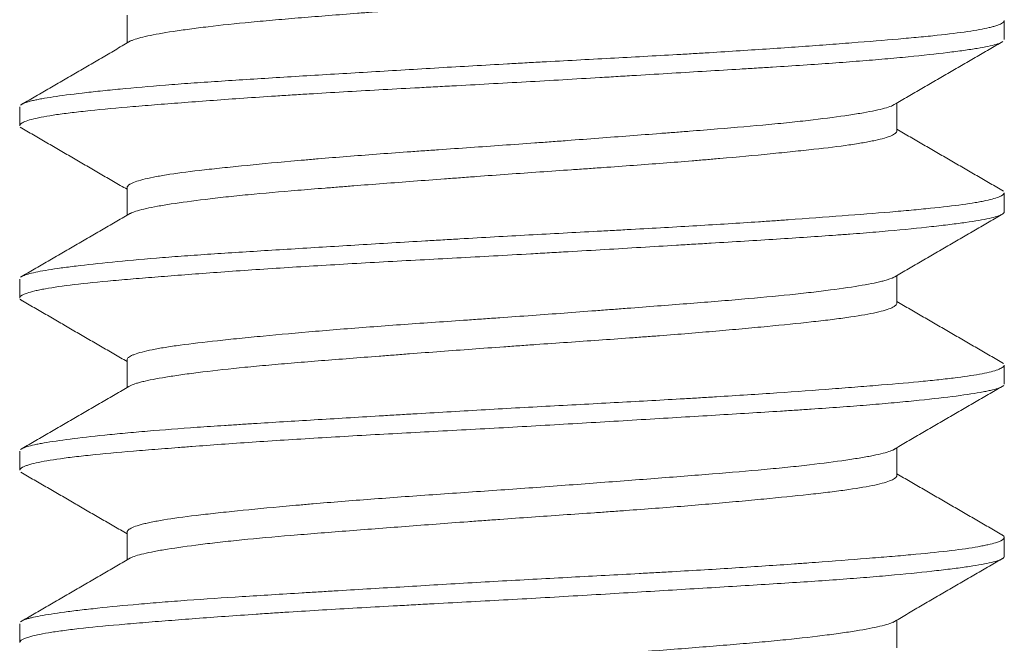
# Model space of a CAD drawing. Header units: millimetres. Extents: x 75 to 1097, y 66 to 748.
# Tile 17 of 22: x 781.06 to 785.06, y 453.64 to 456.18. Entities that reach past the tile are written whole.
import ezdxf

# ---------------------------------------------------------------- set-up
doc = ezdxf.new("R2010")
doc.units = ezdxf.units.MM
doc.layers.add('1', color=7, linetype='Continuous', true_color=0xffffff)

msp = doc.modelspace()

# ---------------------------------------------------------------- linework, layer by layer
at = {"layer": '1', "color": 155, "linetype": 'Continuous', "lineweight": 18}
for p, q in [((781.4969, 456.194), (781.4969, 456.081)), ((785.0609, 456.0954), (785.0609, 456.1721)), ((784.6249, 455.7242), (784.6249, 455.8371)), ((781.0609, 455.8222), (781.0609, 455.7458)), ((781.4969, 455.4937), (781.4969, 455.381)), ((785.0609, 455.3959), (785.0609, 455.4727)), ((781.0609, 455.1223), (781.0609, 455.0455)), ((784.6249, 455.0239), (784.6249, 455.137)), ((781.4969, 454.7941), (781.4969, 454.681)), ((785.0609, 454.6956), (785.0609, 454.7721)), ((784.6249, 454.3244), (784.6249, 454.437)), ((781.0609, 454.4225), (781.0609, 454.346)), ((781.4969, 454.0936), (781.4969, 453.981)), ((785.0609, 453.9957), (785.0609, 454.0724)), ((781.0609, 453.7221), (781.0609, 453.6454)), ((784.6249, 453.6239), (784.6249, 453.7371))]:
    msp.add_line(p, q, dxfattribs=at)
for points, knots in [([(781.5076, 456.0872), (781.5104, 456.0889), (781.5138, 456.0906), (781.5248, 456.0952), (781.5338, 456.0982), (781.555, 456.1041), (781.5672, 456.1071), (781.609, 456.1161), (781.6435, 456.1222), (781.6949, 456.1301), (781.7056, 456.1317), (781.7279, 456.1348), (781.7394, 456.1364), (781.7749, 456.1412), (781.8, 456.1444), (781.8792, 456.1539), (781.9374, 456.1601), (782.0169, 456.1677), (782.0332, 456.1692), (782.0664, 456.1723), (782.0833, 456.1738), (782.1347, 456.1783), (782.1699, 456.1812), (782.278, 456.1901), (782.3536, 456.1961), (782.4526, 456.2038), (782.4726, 456.2053), (782.5131, 456.2084), (782.5336, 456.21), (782.5952, 456.2147), (782.6366, 456.2179), (782.7619, 456.2274), (782.8467, 456.2338), (782.9543, 456.2417), (782.9759, 456.2433), (783.0192, 456.2464), (783.0411, 456.248), (783.1063, 456.2527), (783.1495, 456.2557), (783.2783, 456.2646), (783.3631, 456.2705), (783.4676, 456.2779), (783.4885, 456.2794), (783.53, 456.2824), (783.5508, 456.2839), (783.6125, 456.2884), (783.6528, 456.2915), (783.7711, 456.3007), (783.8466, 456.3069), (783.9548, 456.3164), (783.99, 456.3196), (784.0587, 456.3261), (784.0916, 456.3292), (784.1866, 456.3386), (784.2446, 456.3446), (784.3238, 456.3535), (784.3489, 456.3565), (784.3845, 456.361), (784.3959, 456.3625), (784.418, 456.3655), (784.4286, 456.367), (784.4797, 456.3745), (784.5139, 456.3806), (784.5555, 456.3899), (784.5678, 456.3931), (784.5836, 456.3979), (784.5884, 456.3995), (784.5971, 456.4027), (784.6011, 456.4043), (784.6181, 456.4122), (784.6248, 456.4184), (784.6249, 456.4244)], [0, 0, 0, 0, 0.015337, 0.015337, 0.042726, 0.042726, 0.070114, 0.070114, 0.12489, 0.12489, 0.138585, 0.138585, 0.152279, 0.152279, 0.179667, 0.179667, 0.234443, 0.234443, 0.248138, 0.248138, 0.261832, 0.261832, 0.28922, 0.28922, 0.343996, 0.343996, 0.357691, 0.357691, 0.371385, 0.371385, 0.398773, 0.398773, 0.45355, 0.45355, 0.467244, 0.467244, 0.480938, 0.480938, 0.508326, 0.508326, 0.563103, 0.563103, 0.576797, 0.576797, 0.590491, 0.590491, 0.617879, 0.617879, 0.672656, 0.672656, 0.700044, 0.700044, 0.727432, 0.727432, 0.782209, 0.782209, 0.809597, 0.809597, 0.823291, 0.823291, 0.836985, 0.836985, 0.891762, 0.891762, 0.91915, 0.91915, 0.932844, 0.932844, 0.946538, 0.946538, 1, 1, 1, 1]), ([(781.0695, 455.8328), (781.0779, 455.8377), (781.0924, 455.8425), (781.1188, 455.8486), (781.1245, 455.8499), (781.1368, 455.8524), (781.1565, 455.8561), (781.1795, 455.8599), (781.23, 455.8676), (781.2696, 455.8728), (781.3267, 455.8795), (781.3385, 455.8809), (781.3629, 455.8836), (781.3754, 455.8849), (781.4142, 455.889), (781.4413, 455.8918), (781.5262, 455.8999), (781.5876, 455.9053), (781.6869, 455.9131), (781.7212, 455.9156), (781.7744, 455.9194), (781.7925, 455.9207), (781.8293, 455.9232), (781.848, 455.9244), (781.9423, 455.9307), (782.0996, 455.9406), (782.269, 455.9509), (782.4008, 455.9588), (782.4456, 455.9615), (782.5356, 455.9669), (782.5809, 455.9696), (782.7174, 455.9778), (782.8093, 455.9833), (782.9488, 455.9913), (782.9956, 455.994), (783.0661, 455.998), (783.0897, 455.9993), (783.1368, 456.0019), (783.1603, 456.0032), (783.2772, 456.0095), (783.3696, 456.0144), (783.552, 456.0243), (783.642, 456.0292), (783.7529, 456.0356), (783.775, 456.0369), (783.8187, 456.0395), (783.8837, 456.0434), (783.9468, 456.0474), (784.0705, 456.0553), (784.1498, 456.0607), (784.2638, 456.0688), (784.301, 456.0716), (784.3736, 456.077), (784.4086, 456.0797), (784.51, 456.0876), (784.5727, 456.0927), (784.6592, 456.1001), (784.6869, 456.1026), (784.7264, 456.1063), (784.7393, 456.1076), (784.7644, 456.1101), (784.7767, 456.1114), (784.836, 456.1177), (784.9184, 456.1279), (784.9767, 456.1385), (785.0055, 456.1453), (785.0108, 456.1467), (785.0208, 456.1495), (785.0254, 456.1508), (785.0378, 456.155), (785.0444, 456.1577), (785.0571, 456.1646), (785.0609, 456.1687), (785.0609, 456.1727)], [0, 0, 0, 0, 0.044886, 0.044886, 0.056383, 0.056383, 0.067881, 0.090876, 0.090876, 0.136865, 0.136865, 0.148363, 0.148363, 0.15986, 0.15986, 0.182855, 0.182855, 0.228845, 0.228845, 0.25184, 0.25184, 0.263337, 0.263337, 0.274834, 0.274834, 0.320824, 0.366814, 0.366814, 0.389809, 0.389809, 0.412804, 0.412804, 0.458793, 0.458793, 0.481788, 0.481788, 0.493286, 0.493286, 0.504783, 0.504783, 0.550773, 0.550773, 0.596762, 0.596762, 0.60826, 0.60826, 0.619757, 0.642752, 0.642752, 0.688742, 0.688742, 0.711737, 0.711737, 0.734731, 0.734731, 0.780721, 0.780721, 0.803716, 0.803716, 0.815213, 0.815213, 0.826711, 0.826711, 0.872701, 0.91869, 0.91869, 0.930188, 0.930188, 0.941685, 0.941685, 0.96468, 0.96468, 1, 1, 1, 1]), ([(785.0497, 456.0838), (785.0443, 456.0811), (785.0226, 456.0731), (784.9843, 456.0651), (784.9428, 456.0582), (784.934, 456.0568), (784.9157, 456.0541), (784.8868, 456.0499), (784.8542, 456.0456), (784.7842, 456.0371), (784.7309, 456.0312), (784.6561, 456.0239), (784.6407, 456.0224), (784.609, 456.0195), (784.5928, 456.018), (784.5432, 456.0136), (784.5088, 456.0108), (784.4021, 456.0024), (784.3259, 455.997), (784.2043, 455.989), (784.1624, 455.9863), (784.0978, 455.9822), (784.076, 455.9808), (784.032, 455.9781), (784.0098, 455.9767), (783.8981, 455.9699), (783.8059, 455.9643), (783.6635, 455.9558), (783.6153, 455.9529), (783.542, 455.9485), (783.5174, 455.947), (783.4678, 455.944), (783.4429, 455.9425), (783.3183, 455.9351), (783.2184, 455.9292), (783.0179, 455.9179), (782.9173, 455.9124), (782.7912, 455.9057), (782.766, 455.9043), (782.7161, 455.9016), (782.6415, 455.8976), (782.5682, 455.8936), (782.4233, 455.8856), (782.3289, 455.8801), (782.2138, 455.8731), (782.1909, 455.8717), (782.1454, 455.8688), (782.1229, 455.8673), (782.0563, 455.863), (782.0131, 455.8601), (781.8867, 455.8514), (781.807, 455.8455), (781.6941, 455.8369), (781.6576, 455.834), (781.587, 455.8284), (781.5532, 455.8256), (781.4567, 455.8175), (781.3987, 455.8122), (781.3211, 455.8041), (781.2967, 455.8014), (781.2513, 455.7959), (781.2301, 455.7931), (781.1725, 455.7846), (781.1415, 455.7788), (781.094, 455.7672), (781.0775, 455.7612), (781.0634, 455.7519), (781.0609, 455.7486), (781.0609, 455.7454)], [0, 0, 0, 0, 0.0251, 0.0749, 0.0749, 0.087351, 0.087351, 0.099801, 0.124701, 0.124701, 0.174502, 0.174502, 0.186952, 0.186952, 0.199402, 0.199402, 0.224303, 0.224303, 0.274104, 0.274104, 0.299004, 0.299004, 0.311454, 0.311454, 0.323904, 0.323904, 0.373705, 0.373705, 0.398606, 0.398606, 0.411056, 0.411056, 0.423506, 0.423506, 0.473307, 0.473307, 0.523108, 0.523108, 0.535558, 0.535558, 0.548008, 0.572908, 0.572908, 0.622709, 0.622709, 0.635159, 0.635159, 0.64761, 0.64761, 0.67251, 0.67251, 0.722311, 0.722311, 0.747211, 0.747211, 0.772112, 0.772112, 0.821912, 0.821912, 0.846813, 0.846813, 0.871713, 0.871713, 0.921514, 0.921514, 0.971315, 0.971315, 1, 1, 1, 1]), ([(784.6111, 455.8291), (784.6086, 455.8278), (784.6057, 455.8265), (784.5877, 455.8192), (784.5658, 455.8132), (784.5227, 455.8041), (784.4985, 455.7995), (784.4704, 455.7948), (784.4508, 455.7916), (784.4405, 455.79), (784.3873, 455.782), (784.3389, 455.7756), (784.2576, 455.766), (784.2147, 455.7612), (784.1686, 455.7565), (784.1371, 455.7534), (784.121, 455.7518), (784.039, 455.7441), (783.9694, 455.7382), (783.8589, 455.7292), (783.8022, 455.7246), (783.7432, 455.72), (783.7034, 455.7169), (783.6832, 455.7154), (783.5816, 455.7075), (783.4985, 455.7012), (783.3713, 455.6915), (783.3071, 455.6867), (783.2418, 455.6818), (783.1981, 455.6786), (783.1761, 455.677), (783.0662, 455.6689), (782.9789, 455.6628), (782.8491, 455.6538), (782.7844, 455.6493), (782.7202, 455.6448), (782.6774, 455.6418), (782.656, 455.6403), (782.55, 455.6327), (782.4684, 455.6266), (782.3504, 455.6172), (782.2926, 455.6125), (782.2365, 455.6077), (782.1995, 455.6044), (782.1812, 455.6028), (782.091, 455.5947), (782.024, 455.5883), (781.9311, 455.5789), (781.8865, 455.5743), (781.8448, 455.5698), (781.8177, 455.5668), (781.8044, 455.5652), (781.74, 455.5577), (781.6952, 455.5517), (781.6377, 455.5425), (781.6201, 455.5394), (781.5883, 455.5331), (781.574, 455.53), (781.5364, 455.5203), (781.5187, 455.5138), (781.5006, 455.5027), (781.4968, 455.4981), (781.4969, 455.4935)], [0, 0, 0, 0, 0.012037, 0.012037, 0.067766, 0.067766, 0.095631, 0.109563, 0.109563, 0.123495, 0.123495, 0.179224, 0.179224, 0.207089, 0.221021, 0.221021, 0.234953, 0.234953, 0.290682, 0.290682, 0.318547, 0.332479, 0.332479, 0.346411, 0.346411, 0.40214, 0.40214, 0.430004, 0.443937, 0.443937, 0.457869, 0.457869, 0.513598, 0.513598, 0.541462, 0.555395, 0.555395, 0.569327, 0.569327, 0.625056, 0.625056, 0.65292, 0.666852, 0.666852, 0.680785, 0.680785, 0.736514, 0.736514, 0.764378, 0.77831, 0.77831, 0.792243, 0.792243, 0.847971, 0.847971, 0.875836, 0.875836, 0.9037, 0.9037, 0.959429, 0.959429, 1, 1, 1, 1]), ([(781.5069, 455.3868), (781.5093, 455.3883), (781.512, 455.3897), (781.5283, 455.397), (781.5484, 455.4029), (781.5889, 455.4119), (781.6042, 455.4149), (781.6382, 455.4211), (781.6568, 455.4242), (781.7171, 455.4336), (781.7632, 455.4399), (781.8415, 455.4494), (781.869, 455.4526), (781.9127, 455.4573), (781.9276, 455.4589), (781.9579, 455.462), (781.9734, 455.4635), (782.0519, 455.4712), (782.1192, 455.477), (782.2266, 455.4859), (782.2635, 455.4889), (782.3206, 455.4934), (782.3399, 455.495), (782.3787, 455.498), (782.3982, 455.4995), (782.4966, 455.5072), (782.5776, 455.5134), (782.7025, 455.5229), (782.7447, 455.5261), (782.8089, 455.5309), (782.8304, 455.5325), (782.8735, 455.5357), (782.895, 455.5373), (783.0025, 455.5453), (783.0885, 455.5514), (783.2173, 455.5604), (783.2602, 455.5634), (783.3246, 455.5678), (783.3461, 455.5693), (783.3887, 455.5723), (783.4099, 455.5738), (783.5149, 455.5812), (783.5965, 455.5872), (783.7152, 455.5963), (783.7542, 455.5994), (783.8117, 455.6041), (783.8307, 455.6057), (783.8683, 455.6089), (783.8868, 455.6105), (783.9778, 455.6184), (784.0461, 455.6248), (784.1418, 455.6342), (784.1726, 455.6373), (784.2319, 455.6434), (784.2604, 455.6464), (784.3411, 455.6554), (784.3887, 455.6612), (784.451, 455.6702), (784.4799, 455.6747), (784.5053, 455.6794), (784.5214, 455.6825), (784.5291, 455.6841), (784.565, 455.6919), (784.5867, 455.6982), (784.6089, 455.7078), (784.6174, 455.7126), (784.622, 455.7173), (784.6241, 455.7205), (784.6247, 455.7221), (784.6248, 455.7238), (784.6249, 455.724), (784.6249, 455.7242)], [0, 0, 0, 0, 0.013135, 0.013135, 0.067863, 0.067863, 0.095228, 0.095228, 0.122592, 0.122592, 0.17732, 0.17732, 0.204685, 0.204685, 0.218367, 0.218367, 0.232049, 0.232049, 0.286778, 0.286778, 0.314142, 0.314142, 0.327824, 0.327824, 0.341506, 0.341506, 0.396235, 0.396235, 0.423599, 0.423599, 0.437281, 0.437281, 0.450963, 0.450963, 0.505692, 0.505692, 0.533056, 0.533056, 0.546738, 0.546738, 0.56042, 0.56042, 0.615149, 0.615149, 0.642513, 0.642513, 0.656195, 0.656195, 0.669877, 0.669877, 0.724606, 0.724606, 0.75197, 0.75197, 0.779335, 0.779335, 0.834063, 0.834063, 0.861427, 0.875109, 0.875109, 0.888792, 0.888792, 0.94352, 0.94352, 0.970884, 0.984567, 0.984567, 0.998249, 0.998249, 1, 1, 1, 1]), ([(781.0693, 455.1327), (781.0718, 455.1342), (781.0749, 455.1357), (781.0848, 455.1396), (781.0926, 455.1421), (781.1209, 455.1495), (781.1459, 455.1544), (781.193, 455.1621), (781.2103, 455.1646), (781.2386, 455.1686), (781.2484, 455.1699), (781.2689, 455.1725), (781.2794, 455.1739), (781.3339, 455.1805), (781.3829, 455.1859), (781.4916, 455.1967), (781.5512, 455.2022), (781.6327, 455.2088), (781.6493, 455.2101), (781.683, 455.2127), (781.7343, 455.2166), (781.7877, 455.2204), (781.8975, 455.2278), (781.9745, 455.2327), (782.0958, 455.2403), (782.1372, 455.2428), (782.2219, 455.248), (782.2647, 455.2506), (782.3946, 455.2584), (782.4831, 455.2638), (782.6185, 455.2719), (782.6641, 455.2746), (782.7333, 455.2787), (782.7564, 455.2801), (782.803, 455.2828), (782.8264, 455.2842), (782.9435, 455.2911), (783.0367, 455.2964), (783.2227, 455.3066), (783.3154, 455.3115), (783.4309, 455.3177), (783.454, 455.319), (783.5001, 455.3215), (783.5231, 455.3227), (783.5914, 455.3265), (783.6364, 455.329), (783.7694, 455.3365), (783.8557, 455.3417), (783.9813, 455.3495), (784.0226, 455.3522), (784.0836, 455.3563), (784.1038, 455.3576), (784.1437, 455.3603), (784.1634, 455.3617), (784.2604, 455.3685), (784.3337, 455.3739), (784.4717, 455.3846), (784.5364, 455.3897), (784.6118, 455.396), (784.6266, 455.3973), (784.6554, 455.3998), (784.6976, 455.4036), (784.7365, 455.4073), (784.8101, 455.4148), (784.8535, 455.4198), (784.91, 455.4276), (784.9274, 455.4302), (784.9513, 455.4342), (784.9589, 455.4356), (784.9731, 455.4383), (784.9799, 455.4396), (785.0115, 455.4464), (785.0304, 455.4518), (785.0491, 455.46), (785.0537, 455.4627), (785.0582, 455.4667), (785.0593, 455.4681), (785.0606, 455.4705), (785.0609, 455.4715), (785.0609, 455.4726)], [0, 0, 0, 0, 0.013429, 0.013429, 0.036424, 0.036424, 0.082414, 0.082414, 0.105408, 0.105408, 0.116906, 0.116906, 0.128403, 0.128403, 0.174393, 0.174393, 0.220383, 0.220383, 0.23188, 0.23188, 0.243377, 0.266372, 0.266372, 0.312362, 0.312362, 0.335357, 0.335357, 0.358352, 0.358352, 0.404341, 0.404341, 0.427336, 0.427336, 0.438834, 0.438834, 0.450331, 0.450331, 0.496321, 0.496321, 0.542311, 0.542311, 0.553808, 0.553808, 0.565305, 0.565305, 0.5883, 0.5883, 0.63429, 0.63429, 0.657285, 0.657285, 0.668782, 0.668782, 0.68028, 0.68028, 0.726269, 0.726269, 0.772259, 0.772259, 0.783756, 0.783756, 0.795254, 0.818249, 0.818249, 0.864238, 0.864238, 0.887233, 0.887233, 0.898731, 0.898731, 0.910228, 0.910228, 0.956218, 0.956218, 0.979213, 0.979213, 0.99071, 0.99071, 1, 1, 1, 1]), ([(785.0609, 455.3953), (785.0608, 455.3917), (785.0578, 455.3883), (785.0493, 455.3835), (785.0464, 455.3822), (785.0396, 455.3795), (785.0357, 455.3781), (785.0227, 455.3741), (785.0122, 455.3714), (784.9752, 455.3634), (784.9434, 455.358), (784.8848, 455.3496), (784.8635, 455.3468), (784.8288, 455.3425), (784.8167, 455.341), (784.7919, 455.3381), (784.7791, 455.3367), (784.7132, 455.3294), (784.6545, 455.3235), (784.5574, 455.3149), (784.5235, 455.312), (784.4704, 455.3077), (784.4524, 455.3063), (784.4154, 455.3035), (784.3966, 455.3022), (784.3013, 455.2953), (784.2208, 455.29), (784.0516, 455.2793), (783.963, 455.2739), (783.8468, 455.2668), (783.8233, 455.2654), (783.7763, 455.2625), (783.7054, 455.2583), (783.6334, 455.2539), (783.4882, 455.2452), (783.3896, 455.2393), (783.2641, 455.232), (783.2389, 455.2305), (783.1882, 455.2276), (783.1628, 455.2261), (783.087, 455.2218), (783.0366, 455.219), (782.886, 455.2107), (782.7863, 455.2054), (782.6379, 455.1974), (782.5886, 455.1948), (782.4904, 455.1893), (782.442, 455.1866), (782.2995, 455.1784), (782.2077, 455.1728), (782.0748, 455.1642), (782.0313, 455.1613), (781.9459, 455.1555), (781.9039, 455.1525), (781.7824, 455.1437), (781.7068, 455.1379), (781.6011, 455.1295), (781.5672, 455.1268), (781.5021, 455.1213), (781.4709, 455.1186), (781.3814, 455.1105), (781.3287, 455.1052), (781.2369, 455.0942), (781.1977, 455.0887), (781.1573, 455.0814), (781.1497, 455.08), (781.1353, 455.0771), (781.1152, 455.0727), (781.0994, 455.0682), (781.0735, 455.0594), (781.0636, 455.0536), (781.061, 455.0469), (781.0608, 455.046), (781.0609, 455.0451)], [0, 0, 0, 0, 0.030396, 0.030396, 0.04242, 0.04242, 0.054444, 0.054444, 0.078492, 0.078492, 0.126587, 0.126587, 0.150635, 0.150635, 0.162659, 0.162659, 0.174683, 0.174683, 0.222778, 0.222778, 0.246826, 0.246826, 0.25885, 0.25885, 0.270873, 0.270873, 0.318969, 0.318969, 0.367064, 0.367064, 0.379088, 0.379088, 0.391112, 0.41516, 0.41516, 0.463255, 0.463255, 0.475279, 0.475279, 0.487303, 0.487303, 0.511351, 0.511351, 0.559446, 0.559446, 0.583494, 0.583494, 0.607541, 0.607541, 0.655637, 0.655637, 0.679684, 0.679684, 0.703732, 0.703732, 0.751828, 0.751828, 0.775875, 0.775875, 0.799923, 0.799923, 0.848018, 0.848018, 0.896114, 0.896114, 0.908138, 0.908138, 0.920162, 0.944209, 0.944209, 0.992305, 0.992305, 1, 1, 1, 1]), ([(784.6129, 455.1301), (784.6042, 455.1252), (784.5906, 455.1204), (784.5665, 455.1139), (784.5603, 455.1124), (784.5472, 455.1093), (784.5402, 455.1078), (784.518, 455.1032), (784.5015, 455.1001), (784.4473, 455.0908), (784.4046, 455.0844), (784.3429, 455.0764), (784.3301, 455.0747), (784.3039, 455.0715), (784.2905, 455.0699), (784.2491, 455.065), (784.2203, 455.0619), (784.1299, 455.0525), (784.0646, 455.0464), (783.9764, 455.0389), (783.9584, 455.0374), (783.922, 455.0343), (783.9036, 455.0328), (783.8477, 455.0283), (783.8097, 455.0252), (783.6933, 455.0161), (783.6126, 455.0099), (783.5078, 455.0019), (783.4866, 455.0003), (783.4441, 454.997), (783.4227, 454.9954), (783.3586, 454.9906), (783.3156, 454.9873), (783.1862, 454.9777), (783.0992, 454.9713), (782.9895, 454.9636), (782.9674, 454.962), (782.9235, 454.9589), (782.9016, 454.9574), (782.8362, 454.9529), (782.7931, 454.9499), (782.665, 454.941), (782.5813, 454.935), (782.4584, 454.9257), (782.4178, 454.9226), (782.3389, 454.9163), (782.3004, 454.9131), (782.1881, 454.9036), (782.1171, 454.8971), (782.0167, 454.8875), (781.9841, 454.8843), (781.9221, 454.878), (781.8926, 454.875), (781.8084, 454.8659), (781.758, 454.86), (781.6912, 454.8508), (781.6704, 454.8478), (781.6323, 454.8416), (781.6151, 454.8385), (781.5685, 454.8291), (781.5443, 454.8227), (781.5229, 454.8146), (781.519, 454.813), (781.5122, 454.8097), (781.5093, 454.8081), (781.5019, 454.8032), (781.4988, 454.8), (781.4971, 454.7957), (781.4969, 454.7946), (781.4969, 454.7936)], [0, 0, 0, 0, 0.045353, 0.045353, 0.059249, 0.059249, 0.073144, 0.073144, 0.100934, 0.100934, 0.156514, 0.156514, 0.170409, 0.170409, 0.184304, 0.184304, 0.212094, 0.212094, 0.267675, 0.267675, 0.28157, 0.28157, 0.295465, 0.295465, 0.323255, 0.323255, 0.378835, 0.378835, 0.39273, 0.39273, 0.406625, 0.406625, 0.434415, 0.434415, 0.489996, 0.489996, 0.503891, 0.503891, 0.517786, 0.517786, 0.545576, 0.545576, 0.601156, 0.601156, 0.628946, 0.628946, 0.656736, 0.656736, 0.712317, 0.712317, 0.740107, 0.740107, 0.767897, 0.767897, 0.823477, 0.823477, 0.851267, 0.851267, 0.879057, 0.879057, 0.934638, 0.934638, 0.948533, 0.948533, 0.962428, 0.962428, 0.990218, 0.990218, 1, 1, 1, 1]), ([(781.0632, 455.04), (781.0633, 455.0398), (781.0635, 455.0396), (781.0655, 455.0377), (781.068, 455.0359), (781.0714, 455.0341)], [0, 0, 0, 0, 0.1, 0.1, 1, 1, 1, 1]), ([(781.5075, 454.6872), (781.509, 454.6881), (781.5107, 454.689), (781.5186, 454.6928), (781.5265, 454.6958), (781.5409, 454.7002), (781.5462, 454.7017), (781.5577, 454.7047), (781.5638, 454.7062), (781.5966, 454.7137), (781.6294, 454.7198), (781.6882, 454.7291), (781.7094, 454.7323), (781.7551, 454.7386), (781.7797, 454.7418), (781.8572, 454.7514), (781.914, 454.7577), (782.007, 454.7668), (782.0554, 454.7713), (782.1067, 454.7758), (782.1416, 454.7788), (782.1593, 454.7803), (782.2487, 454.7878), (782.3235, 454.7937), (782.4405, 454.8028), (782.5002, 454.8074), (782.5617, 454.8121), (782.6031, 454.8153), (782.624, 454.8169), (782.7285, 454.8249), (782.8131, 454.8312), (782.9414, 454.8408), (782.9843, 454.8439), (783.0492, 454.8486), (783.0708, 454.8501), (783.1143, 454.8532), (783.1361, 454.8547), (783.2445, 454.8623), (783.3297, 454.8681), (783.4553, 454.877), (783.5176, 454.8814), (783.579, 454.886), (783.6198, 454.889), (783.6401, 454.8905), (783.7405, 454.8982), (783.8171, 454.9045), (783.9264, 454.9139), (783.9796, 454.9187), (784.0308, 454.9234), (784.0645, 454.9266), (784.0811, 454.9282), (784.1626, 454.9362), (784.2221, 454.9422), (784.3033, 454.9511), (784.3289, 454.9541), (784.3775, 454.96), (784.4005, 454.963), (784.4649, 454.9721), (784.5369, 454.9842), (784.5826, 454.9969), (784.6065, 455.0066), (784.6126, 455.0098), (784.6213, 455.0161), (784.6238, 455.0193), (784.6248, 455.023), (784.6249, 455.0237), (784.6249, 455.0243)], [0, 0, 0, 0, 0.008326, 0.008326, 0.035714, 0.035714, 0.049408, 0.049408, 0.063103, 0.063103, 0.117879, 0.117879, 0.145267, 0.145267, 0.172656, 0.172656, 0.227432, 0.227432, 0.25482, 0.268514, 0.268514, 0.282209, 0.282209, 0.336985, 0.336985, 0.364373, 0.378067, 0.378067, 0.391762, 0.391762, 0.446538, 0.446538, 0.473926, 0.473926, 0.487621, 0.487621, 0.501315, 0.501315, 0.556091, 0.556091, 0.583479, 0.597174, 0.597174, 0.610868, 0.610868, 0.665644, 0.665644, 0.693032, 0.706727, 0.706727, 0.720421, 0.720421, 0.775197, 0.775197, 0.802585, 0.802585, 0.829974, 0.829974, 0.88475, 0.939527, 0.939527, 0.966915, 0.966915, 0.994303, 0.994303, 1, 1, 1, 1]), ([(781.0694, 454.4328), (781.0745, 454.4358), (781.082, 454.4387), (781.0999, 454.4441), (781.1097, 454.4466), (781.1268, 454.4503), (781.1329, 454.4516), (781.146, 454.4541), (781.1529, 454.4554), (781.1896, 454.4617), (781.2601, 454.472), (781.3537, 454.4827), (781.4196, 454.4896), (781.4331, 454.4909), (781.4609, 454.4937), (781.4752, 454.495), (781.5188, 454.4991), (781.549, 454.5018), (781.6431, 454.5098), (781.7103, 454.5149), (781.8178, 454.5224), (781.8548, 454.5249), (781.9121, 454.5287), (781.9314, 454.5299), (781.9707, 454.5324), (781.9904, 454.5337), (782.0902, 454.54), (782.2553, 454.5501), (782.4311, 454.5606), (782.5444, 454.5674), (782.5673, 454.5688), (782.613, 454.5716), (782.6817, 454.5757), (782.7507, 454.5798), (782.8891, 454.5879), (782.982, 454.5933), (783.1222, 454.6011), (783.1691, 454.6037), (783.2631, 454.6087), (783.3098, 454.6112), (783.4486, 454.6187), (783.5395, 454.6236), (783.6734, 454.6311), (783.7176, 454.6336), (783.7834, 454.6374), (783.8052, 454.6387), (783.8486, 454.6413), (783.8703, 454.6426), (783.9774, 454.6492), (784.1414, 454.6599), (784.291, 454.6708), (784.38, 454.6775), (784.3975, 454.6789), (784.4322, 454.6815), (784.4493, 454.6829), (784.4995, 454.6868), (784.5316, 454.6894), (784.6241, 454.697), (784.6805, 454.7019), (784.7574, 454.7094), (784.7817, 454.7119), (784.8276, 454.7169), (784.8494, 454.7195), (784.9095, 454.7273), (784.977, 454.7377), (785.0199, 454.7486), (785.0387, 454.7555), (785.0421, 454.7569), (785.048, 454.7596), (785.0556, 454.7637), (785.0595, 454.7678), (785.0607, 454.7711), (785.0608, 454.7718), (785.0609, 454.7725)], [0, 0, 0, 0, 0.027604, 0.027604, 0.050607, 0.050607, 0.062109, 0.062109, 0.073611, 0.073611, 0.119617, 0.165624, 0.165624, 0.177126, 0.177126, 0.188627, 0.188627, 0.21163, 0.21163, 0.257637, 0.257637, 0.28064, 0.28064, 0.292142, 0.292142, 0.303644, 0.303644, 0.34965, 0.395657, 0.395657, 0.407159, 0.407159, 0.41866, 0.441664, 0.441664, 0.48767, 0.48767, 0.510674, 0.510674, 0.533677, 0.533677, 0.579683, 0.579683, 0.602687, 0.602687, 0.614188, 0.614188, 0.62569, 0.62569, 0.671697, 0.717703, 0.717703, 0.729205, 0.729205, 0.740707, 0.740707, 0.76371, 0.76371, 0.809717, 0.809717, 0.83272, 0.83272, 0.855723, 0.855723, 0.90173, 0.947736, 0.947736, 0.959238, 0.959238, 0.97074, 0.993743, 0.993743, 1, 1, 1, 1]), ([(785.0533, 454.6858), (785.049, 454.6832), (785.0428, 454.6805), (785.0267, 454.6752), (785.0168, 454.6726), (784.999, 454.6685), (784.9926, 454.6672), (784.9788, 454.6645), (784.9714, 454.6631), (784.9324, 454.6563), (784.8942, 454.6507), (784.8045, 454.6394), (784.7528, 454.6336), (784.6795, 454.6262), (784.6645, 454.6247), (784.6337, 454.6218), (784.5865, 454.6174), (784.5363, 454.6131), (784.4319, 454.6046), (784.3571, 454.5992), (784.2567, 454.5924), (784.2363, 454.5911), (784.1948, 454.5884), (784.1738, 454.587), (784.1101, 454.583), (784.0669, 454.5803), (783.9348, 454.5721), (783.8434, 454.5666), (783.7016, 454.558), (783.6535, 454.5552), (783.5557, 454.5493), (783.5064, 454.5463), (783.3583, 454.5375), (783.2588, 454.5316), (783.1083, 454.523), (783.058, 454.5201), (782.9568, 454.5146), (782.9059, 454.5118), (782.7549, 454.5037), (782.6561, 454.4985), (782.5104, 454.4904), (782.4623, 454.4878), (782.3669, 454.4823), (782.3197, 454.4795), (782.1794, 454.471), (782.001, 454.4596), (781.8387, 454.4479), (781.7425, 454.4406), (781.7235, 454.4391), (781.6862, 454.4362), (781.6313, 454.4319), (781.5798, 454.4278), (781.4814, 454.4197), (781.4217, 454.4144), (781.3546, 454.4076), (781.3415, 454.4063), (781.3162, 454.4035), (781.3039, 454.4022), (781.2683, 454.398), (781.2465, 454.3953), (781.1863, 454.3869), (781.1534, 454.3812), (781.1148, 454.3724), (781.1037, 454.3695), (781.0898, 454.365), (781.0857, 454.3636), (781.0783, 454.3606), (781.0751, 454.3591), (781.0648, 454.3535), (781.0609, 454.3494), (781.0609, 454.3455)], [0, 0, 0, 0, 0.024554, 0.024554, 0.049307, 0.049307, 0.061683, 0.061683, 0.074059, 0.074059, 0.123564, 0.123564, 0.173069, 0.173069, 0.185446, 0.185446, 0.197822, 0.222574, 0.222574, 0.272079, 0.272079, 0.284455, 0.284455, 0.296832, 0.296832, 0.321584, 0.321584, 0.371089, 0.371089, 0.395842, 0.395842, 0.420594, 0.420594, 0.470099, 0.470099, 0.494851, 0.494851, 0.519604, 0.519604, 0.569109, 0.569109, 0.593861, 0.593861, 0.618614, 0.618614, 0.668119, 0.717624, 0.717624, 0.73, 0.73, 0.742376, 0.767129, 0.767129, 0.816634, 0.816634, 0.82901, 0.82901, 0.841386, 0.841386, 0.866139, 0.866139, 0.915644, 0.915644, 0.940396, 0.940396, 0.952772, 0.952772, 0.965149, 0.965149, 1, 1, 1, 1]), ([(784.616, 454.4319), (784.6116, 454.4291), (784.6057, 454.4263), (784.5822, 454.4176), (784.5591, 454.4116), (784.5214, 454.404), (784.5135, 454.4024), (784.4966, 454.3993), (784.4877, 454.3977), (784.4598, 454.393), (784.4396, 454.3898), (784.3745, 454.3803), (784.3251, 454.3739), (784.2558, 454.3658), (784.2415, 454.3642), (784.2123, 454.361), (784.1972, 454.3594), (784.1511, 454.3547), (784.1192, 454.3516), (784.0203, 454.3425), (783.95, 454.3366), (783.8381, 454.3275), (783.7997, 454.3245), (783.7207, 454.3183), (783.6807, 454.3152), (783.559, 454.3058), (783.4758, 454.2994), (783.3477, 454.2897), (783.3045, 454.2865), (783.2169, 454.28), (783.1732, 454.2767), (783.0423, 454.2672), (782.9553, 454.2612), (782.8253, 454.2521), (782.782, 454.2491), (782.6957, 454.2431), (782.6531, 454.2401), (782.5275, 454.231), (782.4465, 454.2249), (782.3291, 454.2155), (782.2906, 454.2123), (782.234, 454.2075), (782.2154, 454.2058), (782.1788, 454.2026), (782.1608, 454.201), (782.0723, 454.1929), (782.0064, 454.1865), (781.9146, 454.1772), (781.8852, 454.1742), (781.843, 454.1696), (781.8293, 454.1681), (781.8027, 454.165), (781.7898, 454.1635), (781.7273, 454.156), (781.6837, 454.15), (781.6279, 454.1408), (781.6108, 454.1377), (781.5877, 454.1329), (781.5805, 454.1313), (781.5669, 454.1281), (781.5605, 454.1265), (781.5311, 454.1185), (781.5147, 454.1121), (781.501, 454.1024), (781.4982, 454.0992), (781.497, 454.0952), (781.4969, 454.0943), (781.4969, 454.0935)], [0, 0, 0, 0, 0.025641, 0.025641, 0.080902, 0.080902, 0.094717, 0.094717, 0.108532, 0.108532, 0.136163, 0.136163, 0.191424, 0.191424, 0.205239, 0.205239, 0.219054, 0.219054, 0.246684, 0.246684, 0.301945, 0.301945, 0.329576, 0.329576, 0.357206, 0.357206, 0.412467, 0.412467, 0.440097, 0.440097, 0.467728, 0.467728, 0.522989, 0.522989, 0.550619, 0.550619, 0.578249, 0.578249, 0.63351, 0.63351, 0.661141, 0.661141, 0.674956, 0.674956, 0.688771, 0.688771, 0.744032, 0.744032, 0.771662, 0.771662, 0.785477, 0.785477, 0.799293, 0.799293, 0.854553, 0.854553, 0.882184, 0.882184, 0.895999, 0.895999, 0.909814, 0.909814, 0.965075, 0.965075, 0.992706, 0.992706, 1, 1, 1, 1]), ([(781.5077, 453.9873), (781.5085, 453.9878), (781.5094, 453.9882), (781.5216, 453.9947), (781.54, 454.0005), (781.5776, 454.0095), (781.599, 454.014), (781.6243, 454.0186), (781.642, 454.0217), (781.6513, 454.0232), (781.6998, 454.0311), (781.7446, 454.0374), (781.8203, 454.0469), (781.8469, 454.05), (781.9032, 454.0563), (781.9328, 454.0595), (782.026, 454.0688), (782.0923, 454.0747), (782.233, 454.0865), (782.3074, 454.0924), (782.4253, 454.1016), (782.4652, 454.1047), (782.5459, 454.1109), (782.5867, 454.1141), (782.7106, 454.1235), (782.795, 454.1299), (782.9031, 454.1379), (782.9248, 454.1395), (782.9681, 454.1427), (782.9897, 454.1443), (783.0544, 454.149), (783.0974, 454.152), (783.2262, 454.161), (783.3116, 454.1669), (783.4177, 454.1743), (783.439, 454.1758), (783.481, 454.1788), (783.5018, 454.1803), (783.5637, 454.1848), (783.6043, 454.1878), (783.7239, 454.1969), (783.8009, 454.2031), (783.8936, 454.2111), (783.912, 454.2127), (783.9481, 454.2159), (783.9659, 454.2175), (784.0182, 454.2222), (784.0519, 454.2254), (784.1494, 454.2348), (784.2097, 454.2409), (784.2789, 454.2484), (784.2925, 454.25), (784.3188, 454.2529), (784.3316, 454.2544), (784.3687, 454.2589), (784.3919, 454.2619), (784.4566, 454.2708), (784.4936, 454.2768), (784.5395, 454.2862), (784.5532, 454.2894), (784.5769, 454.2957), (784.587, 454.2989), (784.6119, 454.3084), (784.6216, 454.3148), (784.6246, 454.3222), (784.6249, 454.3233), (784.6249, 454.3244)], [0, 0, 0, 0, 0.004382, 0.004382, 0.059159, 0.059159, 0.086547, 0.100241, 0.100241, 0.113935, 0.113935, 0.168712, 0.168712, 0.1961, 0.1961, 0.223488, 0.223488, 0.278265, 0.278265, 0.333041, 0.333041, 0.360429, 0.360429, 0.387818, 0.387818, 0.442594, 0.442594, 0.456288, 0.456288, 0.469982, 0.469982, 0.497371, 0.497371, 0.552147, 0.552147, 0.565841, 0.565841, 0.579535, 0.579535, 0.606924, 0.606924, 0.6617, 0.6617, 0.675394, 0.675394, 0.689089, 0.689089, 0.716477, 0.716477, 0.771253, 0.771253, 0.784947, 0.784947, 0.798642, 0.798642, 0.82603, 0.82603, 0.880806, 0.880806, 0.908195, 0.908195, 0.935583, 0.935583, 0.990359, 0.990359, 1, 1, 1, 1]), ([(781.0697, 453.733), (781.0732, 453.7349), (781.0776, 453.7369), (781.0866, 453.7401), (781.0905, 453.7413), (781.0992, 453.7438), (781.1133, 453.7476), (781.131, 453.7513), (781.1709, 453.7588), (781.2037, 453.7639), (781.2621, 453.7717), (781.2831, 453.7744), (781.3283, 453.7797), (781.3523, 453.7824), (781.428, 453.7906), (781.4836, 453.796), (781.5747, 453.804), (781.6063, 453.8067), (781.6557, 453.8106), (781.6724, 453.8119), (781.7067, 453.8145), (781.7241, 453.8158), (781.8127, 453.8222), (781.9615, 453.832), (782.124, 453.842), (782.2301, 453.8485), (782.2515, 453.8498), (782.2948, 453.8524), (782.3166, 453.8537), (782.3824, 453.8577), (782.4266, 453.8604), (782.5603, 453.8684), (782.6509, 453.8738), (782.789, 453.882), (782.8353, 453.8848), (782.9288, 453.8902), (782.9761, 453.8929), (783.1168, 453.9009), (783.2099, 453.9059), (783.3947, 453.9158), (783.4863, 453.9207), (783.5999, 453.927), (783.6227, 453.9282), (783.6677, 453.9308), (783.7347, 453.9346), (783.8001, 453.9384), (783.9287, 453.9461), (784.0116, 453.9514), (784.1316, 453.9595), (784.1709, 453.9622), (784.2288, 453.9663), (784.2479, 453.9677), (784.2854, 453.9704), (784.3038, 453.9718), (784.3946, 453.9786), (784.4625, 453.9839), (784.5576, 453.9915), (784.5881, 453.994), (784.6322, 453.9978), (784.6466, 453.999), (784.6748, 454.0015), (784.6886, 454.0028), (784.7559, 454.0091), (784.8038, 454.0141), (784.8878, 454.0242), (784.9239, 454.0294), (784.9616, 454.0361), (784.9688, 454.0374), (784.9824, 454.0401), (784.9888, 454.0415), (785.0068, 454.0456), (785.0171, 454.0483), (785.0432, 454.0565), (785.0541, 454.062), (785.0608, 454.07), (785.0614, 454.0726), (785.0598, 454.0765), (785.0589, 454.0777), (785.0562, 454.0803), (785.0544, 454.0816), (785.0522, 454.0829), (785.0521, 454.0829), (785.052, 454.083)], [0, 0, 0, 0, 0.0175, 0.0175, 0.028661, 0.028661, 0.039821, 0.062143, 0.062143, 0.106786, 0.106786, 0.129107, 0.129107, 0.151429, 0.151429, 0.196071, 0.196071, 0.218393, 0.218393, 0.229554, 0.229554, 0.240714, 0.240714, 0.285357, 0.33, 0.33, 0.341161, 0.341161, 0.352321, 0.352321, 0.374643, 0.374643, 0.419286, 0.419286, 0.441607, 0.441607, 0.463929, 0.463929, 0.508571, 0.508571, 0.553214, 0.553214, 0.564375, 0.564375, 0.575536, 0.597857, 0.597857, 0.6425, 0.6425, 0.664821, 0.664821, 0.675982, 0.675982, 0.687143, 0.687143, 0.731786, 0.731786, 0.754107, 0.754107, 0.765268, 0.765268, 0.776429, 0.776429, 0.821071, 0.821071, 0.865714, 0.865714, 0.876875, 0.876875, 0.888036, 0.888036, 0.910357, 0.910357, 0.955, 0.955, 0.977321, 0.977321, 0.988482, 0.988482, 0.999643, 0.999643, 1, 1, 1, 1]), ([(785.0609, 453.9952), (785.0608, 453.9925), (785.0589, 453.9897), (785.0531, 453.9856), (785.0507, 453.9843), (785.045, 453.9816), (785.0349, 453.9775), (785.0207, 453.9736), (784.9867, 453.9656), (784.9568, 453.9602), (784.9101, 453.9532), (784.9003, 453.9518), (784.8798, 453.949), (784.8691, 453.9476), (784.8358, 453.9433), (784.8119, 453.9404), (784.7358, 453.9318), (784.6787, 453.9259), (784.5837, 453.9172), (784.5504, 453.9143), (784.4806, 453.9085), (784.4445, 453.9057), (784.3327, 453.8974), (784.2536, 453.8921), (784.1282, 453.8841), (784.0853, 453.8814), (783.9971, 453.876), (783.9517, 453.8732), (783.8142, 453.8648), (783.7202, 453.8592), (783.5758, 453.8505), (783.5271, 453.8476), (783.4286, 453.8417), (783.3787, 453.8387), (783.2276, 453.8298), (783.1271, 453.824), (782.9265, 453.8129), (782.8264, 453.8076), (782.7016, 453.8009), (782.6767, 453.7995), (782.6269, 453.7968), (782.5528, 453.7928), (782.4802, 453.7888), (782.3372, 453.7806), (782.2446, 453.7751), (782.1323, 453.7679), (782.11, 453.7665), (782.0658, 453.7636), (782.0438, 453.7621), (781.9787, 453.7577), (781.9365, 453.7548), (781.8138, 453.746), (781.7369, 453.7402), (781.629, 453.7317), (781.5942, 453.729), (781.544, 453.7248), (781.5275, 453.7235), (781.4954, 453.7207), (781.4798, 453.7194), (781.4037, 453.7127), (781.3494, 453.7073), (781.2778, 453.6992), (781.2556, 453.6964), (781.2247, 453.6922), (781.2148, 453.6908), (781.1959, 453.688), (781.1869, 453.6866), (781.144, 453.6794), (781.0908, 453.6677), (781.067, 453.6559), (781.0616, 453.6487), (781.061, 453.6472), (781.0609, 453.6457), (781.0609, 453.6456), (781.0609, 453.6454)], [0, 0, 0, 0, 0.023883, 0.023883, 0.035921, 0.035921, 0.047958, 0.072034, 0.072034, 0.120185, 0.120185, 0.132223, 0.132223, 0.14426, 0.14426, 0.168336, 0.168336, 0.216487, 0.216487, 0.240562, 0.240562, 0.264638, 0.264638, 0.312789, 0.312789, 0.336864, 0.336864, 0.36094, 0.36094, 0.409091, 0.409091, 0.433166, 0.433166, 0.457242, 0.457242, 0.505393, 0.505393, 0.553544, 0.553544, 0.565582, 0.565582, 0.577619, 0.601695, 0.601695, 0.649846, 0.649846, 0.661884, 0.661884, 0.673921, 0.673921, 0.697997, 0.697997, 0.746148, 0.746148, 0.770223, 0.770223, 0.782261, 0.782261, 0.794299, 0.794299, 0.84245, 0.84245, 0.866525, 0.866525, 0.878563, 0.878563, 0.890601, 0.890601, 0.938752, 0.986903, 0.986903, 0.998941, 0.998941, 1, 1, 1, 1]), ([(784.6126, 453.7299), (784.6082, 453.7275), (784.6028, 453.7252), (784.5878, 453.7198), (784.5775, 453.7167), (784.5415, 453.7076), (784.5108, 453.7016), (784.4547, 453.6922), (784.4343, 453.689), (784.3902, 453.6826), (784.3663, 453.6794), (784.2907, 453.6697), (784.2348, 453.6633), (784.143, 453.6539), (784.0951, 453.6493), (784.0441, 453.6447), (784.0094, 453.6417), (783.9917, 453.6402), (783.9026, 453.6326), (783.8278, 453.6267), (783.7105, 453.6175), (783.6506, 453.6128), (783.5887, 453.6081), (783.547, 453.6049), (783.5259, 453.6033), (783.4207, 453.5952), (783.3353, 453.5888), (783.2057, 453.5791), (783.1404, 453.5743), (783.0745, 453.5696), (783.0305, 453.5664), (783.0084, 453.5649), (782.8987, 453.5572), (782.8122, 453.5513), (782.6846, 453.5423), (782.6213, 453.5378), (782.5587, 453.5332), (782.5172, 453.5302), (782.4965, 453.5286), (782.3946, 453.5208), (782.3168, 453.5146), (782.2055, 453.505), (782.1512, 453.5002), (782.099, 453.4953), (782.0647, 453.4921), (782.0477, 453.4905), (781.965, 453.4825), (781.9045, 453.4763), (781.8219, 453.4673), (781.7826, 453.4628), (781.7465, 453.4582), (781.7232, 453.4552), (781.7119, 453.4537), (781.6575, 453.446), (781.621, 453.4399), (781.5763, 453.4305), (781.5565, 453.4257), (781.5406, 453.4209), (781.5309, 453.4176), (781.5264, 453.416), (781.5066, 453.4079), (781.4982, 453.4014), (781.4969, 453.3946), (781.4969, 453.3941), (781.4969, 453.3936)], [0, 0, 0, 0, 0.022029, 0.022029, 0.049844, 0.049844, 0.105474, 0.105474, 0.133289, 0.133289, 0.161104, 0.161104, 0.216733, 0.216733, 0.244548, 0.258456, 0.258456, 0.272363, 0.272363, 0.327993, 0.327993, 0.355808, 0.369715, 0.369715, 0.383623, 0.383623, 0.439252, 0.439252, 0.467067, 0.480975, 0.480975, 0.494882, 0.494882, 0.550512, 0.550512, 0.578327, 0.592234, 0.592234, 0.606142, 0.606142, 0.661771, 0.661771, 0.689586, 0.703494, 0.703494, 0.717401, 0.717401, 0.773031, 0.773031, 0.800846, 0.814753, 0.814753, 0.82866, 0.82866, 0.88429, 0.88429, 0.912105, 0.926012, 0.926012, 0.93992, 0.93992, 0.99555, 0.99555, 1, 1, 1, 1])]:
    msp.add_open_spline(points, degree=3, knots=knots, dxfattribs=at)
for points in [[(781.5116, 456.0896), (781.2878, 455.9594), (781.0638, 455.8295)], [(784.6075, 455.827), (784.8314, 455.9573), (785.0556, 456.0872)], [(781.0625, 455.7393), (781.2797, 455.6133), (781.4969, 455.487)], [(785.0577, 455.4796), (784.8412, 455.6052), (784.6249, 455.731)], [(781.5117, 455.3896), (781.2879, 455.2595), (781.0639, 455.1296)], [(784.609, 455.1278), (784.8325, 455.2578), (785.0563, 455.3876)], [(781.0656, 455.0375), (781.2813, 454.9124), (781.4969, 454.7871)], [(785.0579, 454.7796), (784.8413, 454.9051), (784.6249, 455.031)], [(781.5118, 454.6897), (781.2878, 454.5594), (781.0637, 454.4295)], [(784.6112, 454.4291), (784.8352, 454.5594), (785.0593, 454.6893)], [(781.0661, 454.3372), (781.2816, 454.2123), (781.4969, 454.0871)], [(785.0578, 454.0796), (784.8412, 454.2052), (784.6249, 454.331)], [(781.5117, 453.9896), (781.2879, 453.8595), (781.0639, 453.7296)], [(784.6085, 453.7275), (784.8325, 453.8578), (785.0567, 453.9878)]]:
    msp.add_open_spline(points, degree=2, dxfattribs=at)

doc.saveas('drawing.dxf')
